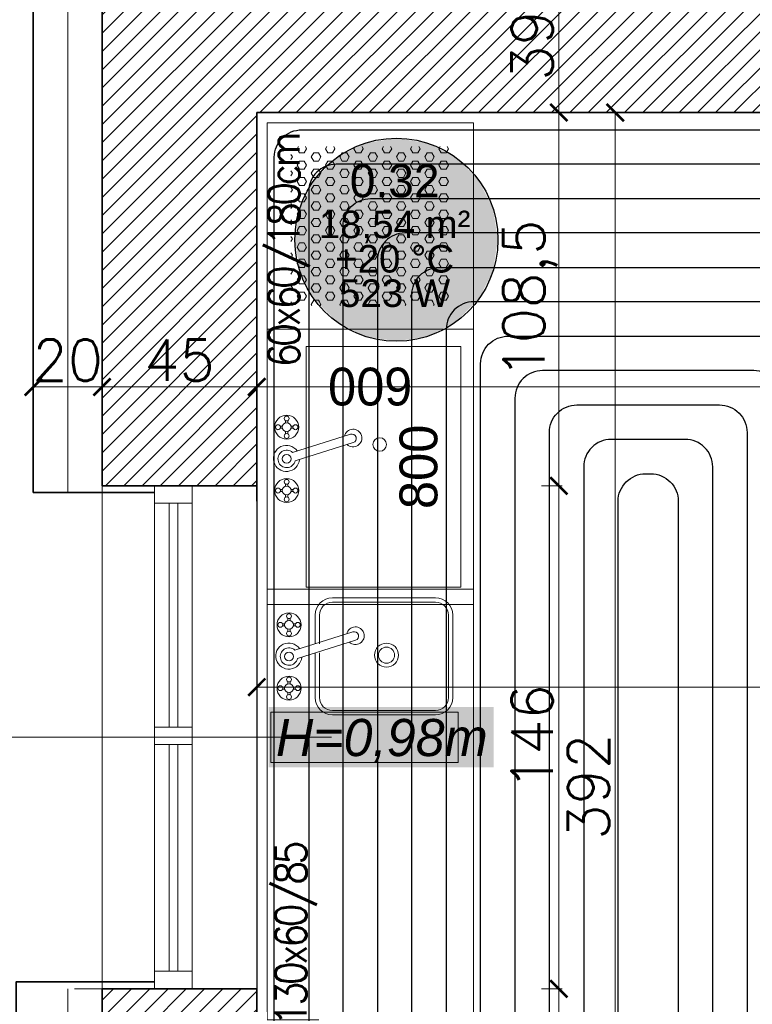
# Model space of a CAD drawing. Header units: millimetres. Extents: x -740 to 33545, y -26688 to 22494.
# Tile 98 of 256: x 8863 to 9076, y 10535 to 10822. Entities that reach past the tile are written whole.
import ezdxf
from ezdxf.enums import TextEntityAlignment as Align
from ezdxf.lldxf.tags import DXFTag

# ---------------------------------------------------------------- set-up
doc = ezdxf.new("R2010")
doc.units = ezdxf.units.MM
doc.header["$MEASUREMENT"] = 0
doc.layers.get('Defpoints').update_dxf_attribs({"color": 252})
doc.layers.add('_I_EKO_PODKLAD 3', color=252, linetype='Continuous')
for name, color, linetype, lineweight in [('A_istniejące ściany', 252, 'Continuous', 35), ('A_izolacja', 252, 'Continuous', 9), ('A_l.przerywana', 252, 'ICAD_ISO03W100', 9), ('A_okna wymieniane', 252, 'Continuous', 15), ('A_opisy', 252, 'Continuous', 15), ('A_wyposażenie', 252, 'Continuous', 9), ('l.wypełnien', 252, 'Continuous', 5), ('Nowe_820-G Rysunki Obrazki_Nr_pióra__1', 252, 'Continuous', 13), ('Nowe_820-G Rysunki Obrazki_Nr_pióra__23', 252, 'Continuous', 15), ('wymiarowanie', 252, 'Continuous', 9)]:
    doc.layers.add(name, color=color, linetype=linetype, lineweight=lineweight)
for name, color, linetype, lineweight, true_color in [('IS_Room (Automatic)', 7, 'Continuous', 25, 0x000000), ('IS_Strefa podłóg', 7, 'Continuous', 25, 0x008000), ('IS_Wężownica OChP', 7, 'Continuous', 25, 0x800080)]:
    doc.layers.add(name, color=color, linetype=linetype, lineweight=lineweight, true_color=true_color)
doc.styles.add('1-500', font='simplex.shx', dxfattribs={"width": 0.9, "height": 70})
doc.styles.add('Arial_____', font='arial.ttf')
doc.styles.add('ARIALL', font='GOTHIC.TTF', dxfattribs={"height": 40})
doc.styles.add('styl2', font='simplex.shx')
doc.linetypes.add('BATTING', pattern='A,0.00254,-2.54,[134,ltypeshp.shx,S=2.54,R=0,X=-2.54,Y=0],-5.08,[134,ltypeshp.shx,S=2.54,R=180,X=2.54,Y=0],-2.54', length=10.16254)
tags = doc.linetypes.add('ICAD_ISO03W100', pattern=[30, 12, -18]).pattern_tags.tags
tags[6:7] = [DXFTag(74, 4), DXFTag(75, 0), DXFTag(340, '0'), DXFTag(46, 1.0), DXFTag(50, 0.0), DXFTag(44, 0.0), DXFTag(45, 0.0)]
tags[4:5] = [DXFTag(74, 4), DXFTag(75, 0), DXFTag(340, '0'), DXFTag(46, 1.0), DXFTag(50, 0.0), DXFTag(44, 0.0), DXFTag(45, 0.0)]
doc.dimstyles.new('Skala 1-50', dxfattribs={"dimtxt": 12, "dimasz": 5, "dimexe": 1, "dimexo": 1, "dimgap": 1.5, "dimtad": 1, "dimdec": 1, "dimrnd": 0.5, "dimtxsty": 'styl2', "dimblk": 'ARCHTICK', "dimcen": 5, "dimadec": 0, "dimazin": 0, "dimtfac": 1, "dimtdec": 1, "dimtmove": 1, "dimatfit": 3, "dimldrblk": 'ARCHTICK', "dimfxl": 0, "dimlwd": -1, "dimlwe": -1, "dimarcsym": 0})
doc.dimstyles.new('Wymiary elementów w mm', dxfattribs={"dimscale": 0.5, "dimtxt": 14, "dimasz": 20, "dimexe": 0, "dimexo": 1, "dimgap": 3, "dimtad": 1, "dimdec": 0, "dimlfac": 10, "dimtxsty": 'Standard', "dimblk": 'OBLIQUE', "dimcen": 5, "dimse1": 1, "dimse2": 1, "dimsd1": 1, "dimsd2": 1, "dimclrd": 256, "dimclre": 256, "dimclrt": 252, "dimadec": 0, "dimazin": 0, "dimtfac": 1, "dimtdec": 0, "dimtmove": 0, "dimatfit": 3, "dimldrblk": 'OBLIQUE', "dimfxl": 0, "dimlwd": -1, "dimlwe": -1, "dimarcsym": 0})
pattern_1 = [(180, (8888.227, 6162.5679), (-6e-16, 2.3815699), [1.375, -2.75]), (60, (8888.227, 6162.5679), (2.0625, -1.1907849), [1.375, -2.75]), (120, (8886.852, 6162.5679), (2.0625, 1.1907849), [1.375, -2.75])]
pattern_2 = [(180, (8888.227, 6143.5154), (-6e-16, 2.3815699), [1.375, -2.75]), (60, (8888.227, 6143.5154), (2.0625, -1.1907849), [1.375, -2.75]), (120, (8886.852, 6143.5154), (2.0625, 1.1907849), [1.375, -2.75])]

# ---------------------------------------------------------------- blocks, each defined once
blk = doc.blocks.new('*D1112')
at = {"layer": 'Defpoints', "color": 0}
for p in [(9760.46, 5969.26), (9680.46, 5960.36), (9760.46, 5960.36)]:
    blk.add_point(p, dxfattribs=at)
at = {"layer": '_I_EKO_PODKLAD 3', "color": 252, "ltscale": 0.6, "insert": (9720.46, 5976.26), "char_height": 11, "attachment_point": 5}
blk.add_mtext('800', dxfattribs=at)
blk = doc.blocks.new('_Oblique')
at = {"color": 0, "linetype": 'ByBlock', "lineweight": -2}
blk.add_line((-0.5, -0.5), (0.5, 0.5), dxfattribs=at)
blk = doc.blocks.new('*D1113')
at = {"layer": 'Defpoints', "color": 0}
for p in [(9750.89, 6020.36), (9760.46, 6020.36), (9765.46, 5960.36)]:
    blk.add_point(p, dxfattribs=at)
at = {"layer": '_I_EKO_PODKLAD 3', "color": 252, "ltscale": 0.6, "insert": (9743.89, 5990.36), "char_height": 11, "attachment_point": 5, "rotation": 90}
blk.add_mtext('600', dxfattribs=at)
blk = doc.blocks.new('_ArchTick')
at = {"color": 0, "linetype": 'ByBlock', "const_width": 0.15}
blk.add_lwpolyline([(-0.5, -0.5), (0.5, 0.5)], dxfattribs=at)
blk = doc.blocks.new('*D1292')
at = {"layer": 'Defpoints', "color": 0}
for p in [(9021.46, 10794.52), (9036.45, 10794.52), (9028.53, 10402.52)]:
    blk.add_point(p, dxfattribs=at)
at = {"layer": 'wymiarowanie', "color": 0}
for p, q in [((9031.45, 10794.52), (9037.45, 10794.52)), ((9036.45, 10402.52), (9036.45, 10794.52)), ((9031.45, 10402.52), (9037.45, 10402.52))]:
    blk.add_line(p, q, dxfattribs=at)
at = {"layer": 'wymiarowanie', "color": 0, "xscale": 5, "yscale": 5, "zscale": 5}
for p, rotation in [((9036.45, 10794.52), 90), ((9036.45, 10402.52), 270)]:
    blk.add_blockref('_ArchTick', p, dxfattribs=dict(at, rotation=rotation))
at = {"layer": 'wymiarowanie', "color": 0, "insert": (9028.65, 10598.52), "char_height": 12, "attachment_point": 5, "rotation": 90, "style": 'styl2'}
blk.add_mtext('392', dxfattribs=at)
blk = doc.blocks.new('*D1293')
at = {"layer": 'Defpoints', "color": 0}
for p in [(9005.94, 10833.52), (9020.04, 10833.52), (9005.05, 10794.52)]:
    blk.add_point(p, dxfattribs=at)
at = {"layer": 'wymiarowanie', "color": 0}
for p, q in [((9015.04, 10833.52), (9021.04, 10833.52)), ((9020.04, 10794.52), (9020.04, 10833.52)), ((9015.04, 10794.52), (9021.04, 10794.52))]:
    blk.add_line(p, q, dxfattribs=at)
at = {"layer": 'wymiarowanie', "color": 0, "xscale": 5, "yscale": 5, "zscale": 5}
for p, rotation in [((9020.04, 10833.52), 90), ((9020.04, 10794.52), 270)]:
    blk.add_blockref('_ArchTick', p, dxfattribs=dict(at, rotation=rotation))
at = {"layer": 'wymiarowanie', "color": 0, "insert": (9012.24, 10814.02), "char_height": 12, "attachment_point": 5, "rotation": 90, "style": 'styl2'}
blk.add_mtext('39', dxfattribs=at)
blk = doc.blocks.new('A$C3D2D7F2A')
at = {"layer": '_I_EKO_PODKLAD 3', "lineweight": 13}
for p, q in [((46.42, 34), (16.42, 34)), ((46.42, 32.75), (16.42, 32.75)), ((11.42, 29), (11.42, 20.67)), ((12.67, 29), (12.67, 20.67)), ((50.17, 5), (50.17, 29)), ((51.42, 5), (51.42, 29)), ((11.42, 18.01), (11.42, 5)), ((12.67, 18.01), (12.67, 5)), ((16.42, 1.25), (46.42, 1.25)), ((16.42, 0), (46.42, 0))]:
    blk.add_line(p, q, dxfattribs=at)
at = {"layer": '_I_EKO_PODKLAD 3', "linetype": 'Continuous', "lineweight": 9}
for p, q in [((2.59, 26.48), (1.91, 26.48)), ((2.6, 25.84), (1.91, 25.84)), ((3.5, 27.37), (3.5, 28.06)), ((4.13, 27.38), (4.13, 28.06)), ((5.03, 26.48), (5.72, 26.48)), ((5.04, 25.84), (5.72, 25.84)), ((3.5, 24.93), (3.5, 24.25)), ((4.13, 24.94), (4.13, 24.25)), ((22.38, 24.12), (5.52, 18.82)), ((6.29, 16.4), (23.15, 21.7)), ((3.5, 8.96), (3.5, 9.65)), ((4.13, 8.97), (4.13, 9.65)), ((2.59, 8.06), (1.91, 8.06)), ((2.6, 7.43), (1.91, 7.43)), ((3.5, 6.52), (3.5, 5.84)), ((4.13, 6.53), (4.13, 5.84)), ((5.03, 8.06), (5.72, 8.06)), ((5.04, 7.43), (5.72, 7.43))]:
    blk.add_line(p, q, dxfattribs=at)
for centre, radius in [((3.81, 26.16), 3.49), ((3.81, 28.7), 0.71), ((1.27, 26.16), 0.71), ((3.81, 26.16), 1.27), ((6.35, 26.16), 0.71), ((3.81, 23.62), 0.71), ((3.81, 16.95), 1.27), ((3.81, 7.74), 3.49), ((3.81, 7.74), 1.27), ((3.81, 10.28), 0.71), ((1.27, 7.74), 0.71), ((3.81, 5.2), 0.71), ((6.35, 7.74), 0.71)]:
    blk.add_circle(centre, radius, dxfattribs=at)
at = {"layer": '_I_EKO_PODKLAD 3', "lineweight": 9}
for radius in [3.5, 2.35]:
    blk.add_circle((32.16, 17.35), radius, dxfattribs=at)
at = {"layer": '_I_EKO_PODKLAD 3', "lineweight": 13}
for centre, radius, start, end in [((16.42, 29), 5, 90, 180), ((16.42, 29), 3.75, 90, 180), ((46.42, 29), 5, 0, 90), ((46.42, 29), 3.75, 0, 90), ((16.42, 5), 5, 180, 270), ((16.42, 5), 3.75, 180, 270), ((46.42, 5), 5, 270, 0), ((46.42, 5), 3.75, 270, 0)]:
    blk.add_arc(centre, radius, start, end, dxfattribs=at)
at = {"layer": '_I_EKO_PODKLAD 3', "linetype": 'Continuous', "lineweight": 9}
for centre, radius, start, end in [((23.13, 23.02), 2.56, 227.2248, 167.6958), ((22.77, 22.91), 1.27, 287.4603, 107.4603), ((3.75, 17.08), 3.79, 34.7933, 355.5589), ((3.81, 16.95), 2.54, 47.8034, 347.2157)]:
    blk.add_arc(centre, radius, start, end, dxfattribs=at)
blk = doc.blocks.new('*D2064')
at = {"layer": 'Defpoints', "color": 0}
for p in [(8618.8, 10541.8), (8867.19, 10541.8), (8887.19, 10284.84)]:
    blk.add_point(p, dxfattribs=at)
at = {"layer": 'wymiarowanie', "color": 0}
for p, q in [((8623.8, 10541.8), (8617.8, 10541.8)), ((8618.8, 10284.84), (8618.8, 10541.8)), ((8623.8, 10284.84), (8617.8, 10284.84))]:
    blk.add_line(p, q, dxfattribs=at)
at = {"layer": 'wymiarowanie', "color": 0, "xscale": 5, "yscale": 5, "zscale": 5}
for p, rotation in [((8618.8, 10541.8), 90), ((8618.8, 10284.84), 270)]:
    blk.add_blockref('_ArchTick', p, dxfattribs=dict(at, rotation=rotation))
at = {"layer": 'wymiarowanie', "color": 0, "insert": (8611, 10413.32), "char_height": 12, "attachment_point": 5, "rotation": 90, "style": 'styl2'}
blk.add_mtext('257', dxfattribs=at)
blk = doc.blocks.new('*D2065')
at = {"layer": 'Defpoints', "color": 0}
for p in [(8618.8, 10684.04), (8877.19, 10684.04), (8867.19, 10541.8)]:
    blk.add_point(p, dxfattribs=at)
at = {"layer": 'wymiarowanie', "color": 0}
for p, q in [((8623.8, 10684.04), (8617.8, 10684.04)), ((8618.8, 10541.8), (8618.8, 10684.04)), ((8623.8, 10541.8), (8617.8, 10541.8))]:
    blk.add_line(p, q, dxfattribs=at)
at = {"layer": 'wymiarowanie', "color": 0, "xscale": 5, "yscale": 5, "zscale": 5}
for p, rotation in [((8618.8, 10684.04), 90), ((8618.8, 10541.8), 270)]:
    blk.add_blockref('_ArchTick', p, dxfattribs=dict(at, rotation=rotation))
at = {"layer": 'wymiarowanie', "color": 0, "insert": (8611.15, 10612.92), "char_height": 12, "attachment_point": 5, "rotation": 90, "style": 'styl2'}
blk.add_mtext('142', dxfattribs=at)
blk = doc.blocks.new('*D2067')
at = {"layer": 'Defpoints', "color": 0}
for p in [(8618.8, 11092.05), (8873.23, 11092.05), (8872.54, 10684.04)]:
    blk.add_point(p, dxfattribs=at)
at = {"layer": 'wymiarowanie', "color": 0}
for p, q in [((8623.8, 11092.05), (8617.8, 11092.05)), ((8618.8, 10684.04), (8618.8, 11092.05)), ((8623.8, 10684.04), (8617.8, 10684.04))]:
    blk.add_line(p, q, dxfattribs=at)
at = {"layer": 'wymiarowanie', "color": 0, "xscale": 5, "yscale": 5, "zscale": 5}
for p, rotation in [((8618.8, 11092.05), 90), ((8618.8, 10684.04), 270)]:
    blk.add_blockref('_ArchTick', p, dxfattribs=dict(at, rotation=rotation))
at = {"layer": 'wymiarowanie', "color": 0, "insert": (8611, 10888.05), "char_height": 12, "attachment_point": 5, "rotation": 90, "style": 'styl2'}
blk.add_mtext('408', dxfattribs=at)
blk = doc.blocks.new('*D2551')
at = {"layer": 'Defpoints', "color": 0}
for p in [(8932.19, 10737.08), (9266.19, 10737.08), (9266.19, 10714.75)]:
    blk.add_point(p, dxfattribs=at)
at = {"layer": 'wymiarowanie', "color": 0}
for p, q in [((8932.19, 10719.75), (8932.19, 10713.75)), ((9266.19, 10719.75), (9266.19, 10713.75)), ((8932.19, 10714.75), (9266.19, 10714.75))]:
    blk.add_line(p, q, dxfattribs=at)
at = {"layer": 'wymiarowanie', "color": 0, "xscale": 5, "yscale": 5, "zscale": 5, "rotation": 180}
blk.add_blockref('_ArchTick', (8932.19, 10714.75), dxfattribs=at)
at = {"layer": 'wymiarowanie', "color": 0, "xscale": 5, "yscale": 5, "zscale": 5}
blk.add_blockref('_ArchTick', (9266.19, 10714.75), dxfattribs=at)
at = {"layer": 'wymiarowanie', "color": 0, "insert": (9099.19, 10722.55), "char_height": 12, "attachment_point": 5, "style": 'styl2'}
blk.add_mtext('334', dxfattribs=at)
blk = doc.blocks.new('*D2563')
at = {"layer": 'Defpoints', "color": 0}
for p in [(8887.19, 10777.37), (8867.19, 10775.37), (8887.19, 10714.75)]:
    blk.add_point(p, dxfattribs=at)
at = {"layer": 'wymiarowanie', "color": 0}
for p, q in [((8867.19, 10719.75), (8867.19, 10713.75)), ((8887.19, 10719.75), (8887.19, 10713.75)), ((8867.19, 10714.75), (8887.19, 10714.75))]:
    blk.add_line(p, q, dxfattribs=at)
at = {"layer": 'wymiarowanie', "color": 0, "xscale": 5, "yscale": 5, "zscale": 5, "rotation": 180}
blk.add_blockref('_ArchTick', (8867.19, 10714.75), dxfattribs=at)
at = {"layer": 'wymiarowanie', "color": 0, "xscale": 5, "yscale": 5, "zscale": 5}
blk.add_blockref('_ArchTick', (8887.19, 10714.75), dxfattribs=at)
at = {"layer": 'wymiarowanie', "color": 0, "insert": (8877.19, 10722.55), "char_height": 12, "attachment_point": 5, "style": 'styl2'}
blk.add_mtext('20', dxfattribs=at)
blk = doc.blocks.new('*D2564')
at = {"layer": 'Defpoints', "color": 0}
for p in [(8887.19, 10777.37), (8932.19, 10777.37), (8932.19, 10714.75)]:
    blk.add_point(p, dxfattribs=at)
at = {"layer": 'wymiarowanie', "color": 0}
for p, q in [((8887.19, 10719.75), (8887.19, 10713.75)), ((8932.19, 10719.75), (8932.19, 10713.75)), ((8887.19, 10714.75), (8932.19, 10714.75))]:
    blk.add_line(p, q, dxfattribs=at)
at = {"layer": 'wymiarowanie', "color": 0, "xscale": 5, "yscale": 5, "zscale": 5, "rotation": 180}
blk.add_blockref('_ArchTick', (8887.19, 10714.75), dxfattribs=at)
at = {"layer": 'wymiarowanie', "color": 0, "xscale": 5, "yscale": 5, "zscale": 5}
blk.add_blockref('_ArchTick', (8932.19, 10714.75), dxfattribs=at)
at = {"layer": 'wymiarowanie', "color": 0, "insert": (8909.69, 10722.55), "char_height": 12, "attachment_point": 5, "style": 'styl2'}
blk.add_mtext('45', dxfattribs=at)
blk = doc.blocks.new('*D2565')
at = {"layer": 'Defpoints', "color": 0}
for p in [(9368.21, 10627.51), (8932.19, 10598.99), (9368.21, 10598.99)]:
    blk.add_point(p, dxfattribs=at)
at = {"layer": 'wymiarowanie', "color": 0}
for p, q in [((8932.19, 10622.51), (8932.19, 10628.51)), ((9368.21, 10622.51), (9368.21, 10628.51)), ((8932.19, 10627.51), (9368.21, 10627.51))]:
    blk.add_line(p, q, dxfattribs=at)
at = {"layer": 'wymiarowanie', "color": 0, "xscale": 5, "yscale": 5, "zscale": 5, "rotation": 180}
blk.add_blockref('_ArchTick', (8932.19, 10627.51), dxfattribs=at)
at = {"layer": 'wymiarowanie', "color": 0, "xscale": 5, "yscale": 5, "zscale": 5}
blk.add_blockref('_ArchTick', (9368.21, 10627.51), dxfattribs=at)
at = {"layer": 'wymiarowanie', "color": 0, "insert": (9150.2, 10635.31), "char_height": 12, "attachment_point": 5, "style": 'styl2'}
blk.add_mtext('436', dxfattribs=at)
blk = doc.blocks.new('*D2703')
at = {"layer": 'Defpoints', "color": 0}
for p in [(8932.19, 10794.52), (8932.19, 10686.04), (9020.04, 10686.04)]:
    blk.add_point(p, dxfattribs=at)
at = {"layer": 'wymiarowanie', "color": 0}
for p, q in [((9015.04, 10794.52), (9021.04, 10794.52)), ((9020.04, 10794.52), (9020.04, 10686.04)), ((9015.04, 10686.04), (9021.04, 10686.04))]:
    blk.add_line(p, q, dxfattribs=at)
at = {"layer": 'wymiarowanie', "color": 0, "xscale": 5, "yscale": 5, "zscale": 5}
for p, rotation in [((9020.04, 10794.52), 90), ((9020.04, 10686.04), 270)]:
    blk.add_blockref('_ArchTick', p, dxfattribs=dict(at, rotation=rotation))
at = {"layer": 'wymiarowanie', "color": 0, "insert": (9011.69, 10740.28), "char_height": 12, "attachment_point": 5, "rotation": 90, "style": 'styl2'}
blk.add_mtext('108,5', dxfattribs=at)
blk = doc.blocks.new('*D2704')
at = {"layer": 'Defpoints', "color": 0}
for p in [(8932.19, 10686.04), (8932.19, 10539.8), (9020.04, 10539.8)]:
    blk.add_point(p, dxfattribs=at)
at = {"layer": 'wymiarowanie', "color": 0}
for p, q in [((9015.04, 10686.04), (9021.04, 10686.04)), ((9020.04, 10686.04), (9020.04, 10539.8)), ((9015.04, 10539.8), (9021.04, 10539.8))]:
    blk.add_line(p, q, dxfattribs=at)
at = {"layer": 'wymiarowanie', "color": 0, "xscale": 5, "yscale": 5, "zscale": 5}
for p, rotation in [((9020.04, 10686.04), 90), ((9020.04, 10539.8), 270)]:
    blk.add_blockref('_ArchTick', p, dxfattribs=dict(at, rotation=rotation))
at = {"layer": 'wymiarowanie', "color": 0, "insert": (9012.24, 10612.92), "char_height": 12, "attachment_point": 5, "rotation": 90, "style": 'styl2'}
blk.add_mtext('146', dxfattribs=at)
blk = doc.blocks.new('*D2705')
at = {"layer": 'Defpoints', "color": 0}
for p in [(8932.19, 10539.8), (9000.02, 10402.82), (9020.04, 10402.82)]:
    blk.add_point(p, dxfattribs=at)
at = {"layer": 'wymiarowanie', "color": 0}
for p, q in [((9015.04, 10539.8), (9021.04, 10539.8)), ((9020.04, 10539.8), (9020.04, 10402.82)), ((9015.04, 10402.82), (9021.04, 10402.82))]:
    blk.add_line(p, q, dxfattribs=at)
at = {"layer": 'wymiarowanie', "color": 0, "xscale": 5, "yscale": 5, "zscale": 5}
for p, rotation in [((9020.04, 10539.8), 90), ((9020.04, 10402.82), 270)]:
    blk.add_blockref('_ArchTick', p, dxfattribs=dict(at, rotation=rotation))
at = {"layer": 'wymiarowanie', "color": 0, "insert": (9012.24, 10471.31), "char_height": 12, "attachment_point": 5, "rotation": 90, "style": 'styl2'}
blk.add_mtext('137', dxfattribs=at)
blk = doc.blocks.new('vffhbjk')
at = {"layer": '_I_EKO_PODKLAD 3', "lineweight": 9}
for p, q in [((9760.46, 6020.36), (9680.46, 6020.36)), ((9680.46, 6020.36), (9680.46, 5960.36)), ((9760.46, 5960.36), (9760.46, 6020.36)), ((9760.46, 6020.36), (9760.46, 5960.36)), ((9712.35, 6014.98), (9711.66, 6014.98)), ((9712.35, 6014.34), (9711.66, 6014.34)), ((9713.25, 6015.88), (9713.25, 6016.56)), ((9713.89, 6015.88), (9713.89, 6016.56)), ((9714.79, 6014.98), (9715.47, 6014.98)), ((9714.79, 6014.34), (9715.47, 6014.34)), ((9730.76, 6014.98), (9730.08, 6014.98)), ((9730.77, 6014.34), (9730.08, 6014.34)), ((9731.67, 6015.88), (9731.67, 6016.56)), ((9732.3, 6015.88), (9732.3, 6016.56)), ((9733.2, 6014.98), (9733.89, 6014.98)), ((9733.21, 6014.34), (9733.89, 6014.34)), ((9713.25, 6013.43), (9713.25, 6012.75)), ((9713.89, 6013.44), (9713.89, 6012.75)), ((9722.22, 6012.18), (9727.53, 5995.33)), ((9729.95, 5996.09), (9724.65, 6012.95)), ((9731.67, 6013.43), (9731.67, 6012.75)), ((9732.3, 6013.44), (9732.3, 6012.75)), ((9685.46, 6008.98), (9685.46, 5963.98)), ((9755.46, 6008.98), (9685.46, 6008.98)), ((9755.46, 5963.98), (9755.46, 6008.98)), ((9685.46, 5963.98), (9755.46, 5963.98)), ((9680.46, 5960.36), (9760.46, 5960.36))]:
    blk.add_line(p, q, dxfattribs=at)
for centre, radius in [((9713.57, 6014.66), 3.49), ((9713.57, 6017.2), 0.71), ((9731.98, 6014.66), 3.49), ((9731.98, 6017.2), 0.71), ((9711.03, 6014.66), 0.71), ((9713.57, 6014.66), 1.27), ((9716.11, 6014.66), 0.71), ((9722.78, 6014.66), 1.27), ((9729.44, 6014.66), 0.71), ((9731.98, 6014.66), 1.27), ((9734.52, 6014.66), 0.71), ((9713.57, 6012.12), 0.71), ((9731.98, 6012.12), 0.71), ((9726.96, 5987.6), 1.98)]:
    blk.add_circle(centre, radius, dxfattribs=at)
for centre, radius, start, end in [((9722.91, 6014.72), 3.79, 304.7933, 265.5589), ((9722.78, 6014.66), 2.54, 317.8034, 257.2157), ((9728.85, 5995.35), 2.56, 137.2248, 77.6958), ((9728.74, 5995.71), 1.27, 197.4603, 17.4603)]:
    blk.add_arc(centre, radius, start, end, dxfattribs=at)
at = {"layer": '_I_EKO_PODKLAD 3'}
dim = blk.add_linear_dim(base=(9750.89, 6020.36), p1=(9765.46, 5960.36), p2=(9760.46, 6020.36), angle=90, dimstyle='Wymiary elementów w mm', override={"dimtxt": 22}, dxfattribs=at)
dim.commit()
dim.dimension.update_dxf_attribs({"geometry": '*D1113', "text_midpoint": (9743.89, 5990.36)})
dim = blk.add_linear_dim(base=(9760.46, 5969.26), p1=(9680.46, 5960.36), p2=(9760.46, 5960.36), dimstyle='Wymiary elementów w mm', override={"dimtxt": 22}, dxfattribs=at)
dim.commit()
dim.dimension.update_dxf_attribs({"geometry": '*D1112', "text_midpoint": (9720.46, 5976.26)})

msp = doc.modelspace()

# ---------------------------------------------------------------- hatches: boundary and pattern name
at = {"layer": 'A_opisy', "ltscale": 0.3}
for points in [[(8935.62, 10621.68), (9001.08, 10621.68), (9001.08, 10604.16), (8935.62, 10604.16)], [(8936.24, 10620.22), (8990.79, 10620.22), (8990.79, 10605.62), (8936.24, 10605.62)], [(8936.24, 10620.22), (8990.79, 10620.22), (8990.79, 10605.62), (8936.24, 10605.62)], [(8936.24, 10620.22), (8990.79, 10620.22), (8990.79, 10605.62), (8936.24, 10605.62)]]:
    msp.add_hatch(color=256, dxfattribs=at).paths.add_polyline_path(points)
at = {"layer": 'A_wyposażenie', "lineweight": 9}
h = msp.add_hatch(dxfattribs=at)
h.set_pattern_fill('HEX', color=256, scale=11, angle=180, style=0)
h.set_pattern_definition(pattern_1)
h.paths.add_polyline_path([(8942.12, 10784.62), (8988.32, 10784.62), (8988.32, 10738.42), (8942.12, 10738.42)])
h = msp.add_hatch(dxfattribs=at)
h.set_pattern_fill('HEX', color=256, scale=11, angle=180, style=0)
h.set_pattern_definition(pattern_1)
h.paths.add_polyline_path([(8942.12, 10784.62), (8988.32, 10784.62), (8988.32, 10738.42), (8942.12, 10738.42)])
h = msp.add_hatch(dxfattribs=at)
h.set_pattern_fill('HEX', color=256, scale=11, angle=180, style=0)
h.set_pattern_definition(pattern_2)
h.paths.add_polyline_path([(8988.32, 10739.47), (8942.12, 10739.47), (8942.12, 10765.57), (8988.32, 10765.57)])
h = msp.add_hatch(dxfattribs=at)
h.set_pattern_fill('HEX', color=256, scale=11, angle=180, style=0)
h.set_pattern_definition(pattern_2)
h.paths.add_polyline_path([(8988.32, 10739.47), (8942.12, 10739.47), (8942.12, 10765.57), (8988.32, 10765.57)])
at = {"layer": 'IS_Room (Automatic)', "lineweight": 50, "true_color": 0xffffff, "transparency": 33554687}
msp.add_hatch(color=7, dxfattribs=at).paths.add_polyline_path([(9002.32, 10757.55), (9000.87, 10766.67), (8996.68, 10774.91), (8990.14, 10781.44), (8981.91, 10785.64), (8972.79, 10787.08), (8963.66, 10785.64), (8955.43, 10781.44), (8948.89, 10774.91), (8944.7, 10766.67), (8943.25, 10757.55), (8944.7, 10748.42), (8948.89, 10740.19), (8955.43, 10733.66), (8963.66, 10729.46), (8972.79, 10728.02), (8981.91, 10729.46), (8990.14, 10733.66), (8996.68, 10740.19), (9000.87, 10748.42)])
at = {"layer": 'l.wypełnien'}
h = msp.add_hatch(dxfattribs=at)
h.set_pattern_fill('ANSI31', color=256, scale=30, style=0)
edge = h.paths.add_edge_path()
edge.add_line((8932.19, 10920.7), (8932.19, 10978.67))
edge.add_line((8932.19, 10978.67), (8932.19, 11023.17))
edge.add_line((8932.19, 11023.17), (8932.19, 11086.55))
edge.add_line((8932.19, 11086.55), (8932.19, 11090.05))
edge.add_line((8932.19, 11090.05), (8887.19, 11090.05))
edge.add_line((8887.19, 11090.05), (8887.19, 10920.7))
edge.add_line((8887.19, 10920.7), (8932.19, 10920.7))
h.paths.add_polyline_path([(9644.52, 11095.63), (9645.19, 11095.63), (9645.19, 11322.32), (9879.19, 11322.32), (9879.19, 11234.32), (9924.19, 11234.32), (9924.19, 11368.7), (9592.09, 11368.7), (9506.19, 11368.7), (9506.19, 11323.52), (9604.19, 11323.52), (9604.19, 11095.63)])
h.paths.add_polyline_path([(8887.19, 10686.04), (8932.19, 10686.04), (8932.19, 10794.52), (9246.19, 10794.52), (9246.19, 10833.52), (9259.19, 10833.52), (9259.19, 10907.02), (9235.19, 10907.02), (9235.19, 10833.52), (8932.19, 10833.52), (8932.19, 10920.7), (8887.19, 10920.7)])
h.paths.add_polyline_path([(8975.77, 11323.52), (9235.19, 11323.52), (9259.19, 11323.52), (9360.94, 11323.52), (9360.94, 11368.7), (8975.77, 11368.7)])
h.paths.add_polyline_path([(8887.19, 11368.7), (8887.19, 11236.3), (8907.93, 11236.3), (8932.19, 11236.3), (8932.19, 11323.52), (8975.77, 11323.52), (8975.77, 11368.7)])
h.paths.add_polyline_path([(9604.19, 11095.63), (9644.52, 11095.63), (9644.52, 11090.06), (9645.19, 11090.06), (9645.19, 11005.43), (9612.19, 11005.43), (9612.19, 11018.43), (9604.19, 11018.43)])
h.paths.add_polyline_path([(9924.19, 11095.63), (9924.19, 11158.89), (9879.19, 11158.89), (9879.19, 11095.63)])
h.paths.add_polyline_path([(9246.19, 10833.52), (9246.19, 10794.52), (9266.19, 10794.52), (9266.19, 10833.52)])
h.paths.add_polyline_path([(9879.19, 11078.49), (9924.19, 11078.59), (9924.19, 11095.63), (9879.19, 11095.63)])
h.paths.add_polyline_path([(9259.19, 10907.02), (9259.19, 10927.02), (9250.18, 10927.02), (9235.19, 10927.02), (9235.19, 10907.02)])
h.paths.add_polyline_path([(9235.19, 11072.32), (9235.19, 11052.32), (9259.19, 11052.32), (9259.19, 11072.32)])
h.paths.add_polyline_path([(9235.19, 11029.02), (9250.18, 11029.02), (9259.19, 11029.02), (9259.19, 11035.15), (9259.19, 11049.02), (9235.19, 11049.02)])
h.paths.add_polyline_path([(9235.19, 11323.52), (9235.19, 11303.52), (9259.19, 11303.52), (9259.19, 11323.52)])
h.paths.add_polyline_path([(9235.19, 11186.92), (9259.19, 11186.92), (9259.19, 11186.92), (9259.19, 11191.52), (9259.19, 11199.52), (9259.19, 11199.52), (9235.19, 11199.52), (9235.19, 11191.52)])
h.paths.add_polyline_path([(9235.19, 11174.32), (9247.19, 11174.32), (9259.19, 11174.32), (9259.19, 11174.32), (9259.19, 11186.92), (9259.19, 11186.92), (9235.19, 11186.92), (9235.19, 11174.32)])
h.paths.add_polyline_path([(9259.19, 11049.02), (9259.19, 11051.92), (9259.19, 11052.32), (9235.19, 11052.32), (9235.19, 11049.02), (9259.19, 11049.02)])
h = msp.add_hatch(dxfattribs=at)
h.set_pattern_fill('ANSI31', color=256, scale=30, style=0)
h.paths.add_polyline_path([(8887.19, 10284.84), (8887.19, 10539.8), (8932.19, 10539.8), (8932.19, 10402.52), (9059.57, 10402.52), (9368.19, 10402.52), (9394.23, 10402.52), (9416.72, 10402.52), (9416.72, 10359.34), (9405.31, 10359.34), (9376.25, 10359.34), (8932.19, 10359.34), (8932.19, 10284.84)])
h.paths.add_polyline_path([(9871.19, 10801.99), (9871.19, 10791.99), (9878.23, 10791.99), (9890.23, 10791.99), (10052.23, 10791.99), (10052.23, 10564.52), (10066.23, 10564.52), (10066.23, 10706), (10066.23, 10711.93), (10066.23, 10711.98), (10066.23, 10728.73), (10066.23, 10765.23), (10066.23, 10776), (10066.23, 10781.93), (10066.23, 10781.98), (10066.23, 10781.93), (10066.23, 10776), (10066.22, 10776), (10066.23, 10781.93), (10066.23, 10781.98), (10066.23, 10791.99), (10125.49, 10791.99), (10125.49, 10808.08), (10125.49, 10819.93), (10125.49, 10834.32), (10058.81, 10834.32), (9924.19, 10834.32), (9924.19, 10862.32), (9879.19, 10862.32), (9879.19, 10834.32), (9871.19, 10834.32), (9871.19, 10801.99)])
h.paths.add_polyline_path([(9570.47, 10794.52), (9731.23, 10794.52), (9731.23, 10731.52), (9748.23, 10731.52), (9748.23, 10793.99), (9768.19, 10793.99), (9768.19, 10801.99), (9781.19, 10801.99), (9781.19, 10834.32), (9769.78, 10834.32), (9645.19, 10834.32), (9645.19, 10833.52), (9604.19, 10833.52), (9570.47, 10833.52)])
h.paths.add_polyline_path([(9394.23, 10794.52), (9428.47, 10794.52), (9428.47, 10833.52), (9388.19, 10833.52), (9388.19, 10794.52), (9394.23, 10794.52)])
h.paths.add_polyline_path([(9428.47, 10794.52), (9428.47, 10833.52), (9448.47, 10833.52), (9448.47, 10794.52)])
h.paths.add_polyline_path([(9550.47, 10794.52), (9570.47, 10794.52), (9570.47, 10833.52), (9550.47, 10833.52)])
h.paths.add_polyline_path([(9368.19, 10794.52), (9388.19, 10794.52), (9388.19, 10833.52), (9368.19, 10833.52)])
h.paths.add_polyline_path([(9604.19, 10833.52), (9604.19, 10849.32), (9645.19, 10849.32), (9645.19, 10833.52)])
h.paths.add_polyline_path([(9368.19, 10422.52), (9368.19, 10402.52), (9394.23, 10402.52), (9394.23, 10422.52)])
h.paths.add_polyline_path([(9368.19, 10774.52), (9394.23, 10774.52), (9394.23, 10794.52), (9368.19, 10794.52)])

# ---------------------------------------------------------------- linework, layer by layer
at = {"layer": 'A_istniejące ściany'}
for points in [[(8887.19, 11090.05), (8887.19, 10686.04)], [(8932.19, 10681.58), (8932.19, 10794.52)], [(8932.19, 10794.52), (9266.19, 10794.52)], [(8887.19, 10686.04), (8932.19, 10686.04)], [(8932.19, 10539.8), (8887.19, 10539.8)], [(8887.19, 10539.8), (8887.19, 10284.84)], [(8913.43, 10539.8), (8932.19, 10539.8)], [(8932.19, 10402.52), (8932.19, 10539.8)]]:
    msp.add_lwpolyline(points, dxfattribs=at)
at = {"layer": 'A_izolacja', "lineweight": 35}
for p, q in [((8902.43, 10684.04), (8867.19, 10684.04)), ((8902.43, 10541.8), (8867.19, 10541.8))]:
    msp.add_line(p, q, dxfattribs=at)
for points in [[(8867.19, 11092.05), (8867.19, 10684.04)], [(8867.19, 10541.8), (8865.19, 10541.8), (8862.19, 10541.8), (8862.19, 10521.8), (8867.19, 10521.8)]]:
    msp.add_lwpolyline(points, dxfattribs=at)
at = {"layer": 'A_izolacja', "linetype": 'BATTING', "ltscale": 0.1}
for points in [[(8877.19, 11090.05), (8877.19, 10684.04)], [(8877.19, 10539.8), (8877.19, 10282.84)]]:
    msp.add_lwpolyline(points, dxfattribs=at)
at = {"layer": 'A_l.przerywana', "ltscale": 0.3}
for points in [[(8887.19, 10539.8), (8887.19, 10686.04)], [(8932.19, 10686.04), (8932.19, 10539.8)]]:
    msp.add_lwpolyline(points, dxfattribs=at)
at = {"layer": 'A_okna wymieniane', "linetype": 'Continuous', "lineweight": 15}
for points in [[(8902.43, 10686.04), (8902.43, 10680.96)], [(8913.43, 10680.96), (8913.43, 10686.04)], [(8902.43, 10680.96), (8913.43, 10680.96)], [(8906.66, 10680.96), (8906.66, 10615.88)], [(8909.2, 10680.96), (8906.66, 10680.96)], [(8909.2, 10615.88), (8909.2, 10680.96)], [(8902.43, 10615.88), (8902.43, 10610.8)], [(8913.43, 10615.88), (8902.43, 10615.88)], [(8906.66, 10615.88), (8909.2, 10615.88)], [(8913.43, 10610.8), (8913.43, 10615.88)], [(8902.43, 10610.8), (8913.43, 10610.8)], [(8906.66, 10610.8), (8906.66, 10544.88)], [(8909.2, 10610.8), (8906.66, 10610.8)], [(8909.2, 10544.88), (8909.2, 10610.8)], [(8902.43, 10544.88), (8902.43, 10539.8)], [(8913.43, 10544.88), (8902.43, 10544.88)], [(8906.66, 10544.88), (8909.2, 10544.88)], [(8913.43, 10539.8), (8913.43, 10544.88)], [(8902.43, 10539.8), (8913.43, 10539.8)]]:
    msp.add_lwpolyline(points, dxfattribs=at)
at = {"layer": 'A_okna wymieniane', "linetype": 'Continuous', "lineweight": 13}
for points in [[(8902.43, 10615.88), (8902.43, 10684.46)], [(8913.43, 10684.46), (8913.43, 10615.88)], [(8902.43, 10539.8), (8902.43, 10610.8)], [(8913.43, 10610.8), (8913.43, 10539.8)]]:
    msp.add_lwpolyline(points, dxfattribs=at)
at = {"layer": 'A_opisy'}
msp.add_line((8820.45, 10612.92), (8953.92, 10612.92), dxfattribs=at)
at = {"layer": 'A_opisy', "ltscale": 0.3}
msp.add_lwpolyline([(8936.24, 10620.22), (8990.79, 10620.22), (8990.79, 10605.62), (8936.24, 10605.62)], close=True, dxfattribs=at)
msp.add_lwpolyline([(8936.24, 10620.22), (8990.79, 10620.22), (8990.79, 10605.62), (8936.24, 10605.62)], close=True, dxfattribs=at)
msp.add_lwpolyline([(8936.24, 10620.22), (8990.79, 10620.22), (8990.79, 10605.62), (8936.24, 10605.62)], close=True, dxfattribs=at)
msp.add_lwpolyline([(8936.24, 10620.22), (8990.79, 10620.22), (8990.79, 10605.62), (8936.24, 10605.62)], close=True, dxfattribs=at)
at = {"layer": 'A_wyposażenie'}
msp.add_line((8932.19, 10478.99), (8932.19, 10718.99), dxfattribs=at)
msp.add_line((8932.19, 10478.99), (8932.19, 10718.99), dxfattribs=at)
at = {"layer": 'A_wyposażenie', "ltscale": 1.5}
msp.add_lwpolyline([(8995.22, 10791.52), (8995.22, 10731.52), (8935.22, 10731.42), (8935.22, 10791.52)], close=True, dxfattribs=at)
at = {"layer": 'A_wyposażenie'}
msp.add_lwpolyline([(8995.19, 10655.99), (8935.19, 10655.99), (8935.19, 10530.76), (8995.19, 10530.76), (8995.19, 10655.99)], dxfattribs=at)
at = {"layer": 'IS_Room (Automatic)'}
msp.add_circle((8972.79, 10757.55), 29.53, dxfattribs=at)
at = {"layer": 'IS_Strefa podłóg', "extrusion": (0, 0, -1)}
msp.add_lwpolyline([(-9368.25, 10402.51), (-8932.28, 10402.51), (-8932.28, 10794.51), (-9259.27, 10794.51), (-9259.27, 10821.52), (-9368.29, 10821.52), (-9368.29, 10774.51), (-9394.49, 10774.51), (-9394.49, 10794.51), (-9431.62, 10794.51), (-9431.62, 10604.51), (-9368.24, 10604.51)], close=True, dxfattribs=at)
at = {"layer": 'IS_Wężownica OChP', "color": 12, "true_color": 0xc80000, "transparency": 33554687, "extrusion": (0, 0, -1)}
for points in [[(-8937.28, 10415.51), (-8937.28, 10781.51, 0.414214), (-8945.28, 10789.51), (-9146.78, 10789.51, 0.414214), (-9154.78, 10781.51), (-9154.78, 10435.51, 0.414214)], [(-9144.78, 10445.51), (-9144.78, 10771.51, -0.414214), (-9136.78, 10779.51), (-8955.28, 10779.51, -0.414214), (-8947.28, 10771.51), (-8947.28, 10425.51, -0.414213)], [(-8957.28, 10435.51), (-8957.28, 10761.51, 0.414214), (-8965.28, 10769.51), (-9126.78, 10769.51, 0.414214), (-9134.78, 10761.51), (-9134.78, 10455.51, 0.414214)], [(-9124.78, 10465.51), (-9124.78, 10751.51, -0.414214), (-9116.78, 10759.51), (-8975.28, 10759.51, -0.414214), (-8967.28, 10751.51), (-8967.28, 10445.51, -0.414214)], [(-8977.28, 10455.51), (-8977.28, 10741.51, 0.414214), (-8985.28, 10749.51), (-9106.78, 10749.51, 0.414214), (-9114.78, 10741.51), (-9114.78, 10475.51, 0.414214)], [(-9104.78, 10485.51), (-9104.78, 10731.51, -0.414214), (-9096.78, 10739.51), (-8995.28, 10739.51, -0.414214), (-8987.28, 10731.51), (-8987.28, 10465.51, -0.414214)], [(-8997.28, 10475.51), (-8997.28, 10721.51, 0.414214), (-9005.28, 10729.51), (-9086.78, 10729.51, 0.414214), (-9094.78, 10721.51), (-9094.78, 10495.51, 0.414213)], [(-9084.78, 10505.51), (-9084.78, 10711.51, -0.414214), (-9076.78, 10719.51), (-9015.28, 10719.51, -0.414214), (-9007.28, 10711.51), (-9007.28, 10485.51, -0.414214)], [(-9017.28, 10495.51), (-9017.28, 10701.51, 0.414214), (-9025.28, 10709.51), (-9066.78, 10709.51, 0.414214), (-9074.78, 10701.51), (-9074.78, 10515.51, 0.414214)], [(-9064.78, 10522.41), (-9064.78, 10691.51, -0.414214), (-9056.78, 10699.51), (-9035.28, 10699.51, -0.414214), (-9027.28, 10691.51), (-9027.28, 10505.51, -0.414214)], [(-9037.28, 10515.51), (-9037.28, 10681.51, 0.414214), (-9045.28, 10689.51), (-9046.78, 10689.51, 0.414214), (-9054.78, 10681.51), (-9054.78, 10522.41, -0.414213)]]:
    msp.add_lwpolyline(points, format="xyb", dxfattribs=at)
at = {"layer": 'Nowe_820-G Rysunki Obrazki_Nr_pióra__1', "linetype": 'Continuous', "lineweight": 13}
msp.add_lwpolyline([(8879.2, 10539.8), (8894.44, 10539.8)], dxfattribs=at)
at = {"layer": 'Nowe_820-G Rysunki Obrazki_Nr_pióra__23', "linetype": 'Continuous', "lineweight": 15}
msp.add_lwpolyline([(8887.19, 10686.04), (8932.19, 10686.04)], dxfattribs=at)
at = {"layer": 'wymiarowanie'}
msp.add_line((8995.19, 10655.99), (8995.19, 10405.52), dxfattribs=at)

# ---------------------------------------------------------------- block references
at = {"layer": 'A_wyposażenie', "ltscale": 1.5, "rotation": 90}
msp.add_blockref('vffhbjk', (14955.54, 971.06), dxfattribs=at)
at = {"layer": 'A_wyposażenie'}
msp.add_blockref('A$C3D2D7F2A', (8937.75, 10619.43), dxfattribs=at)

# ---------------------------------------------------------------- texts
at = {"layer": 'A_opisy', "ltscale": 0.3, "insert": (8937.73, 10618.23), "char_height": 10.8, "width": 109.7533, "attachment_point": 1, "style": 'ARIALL'}
msp.add_mtext('{\\fArial|b0|i1|c238|p34;H=0,98m}', dxfattribs=at)
at = {"layer": 'A_wyposażenie', "ltscale": 2, "char_height": 9, "width": 105.0162, "attachment_point": 3, "rotation": 89.9958, "style": '1-500'}
for s, insert in [('{\\T0.75;60x60/180cm}', (8935.63, 10787.46)), ('{\\T0.75;130x60/85}', (8937.61, 10581.83))]:
    msp.add_mtext(s, dxfattribs=dict(at, insert=insert))
at = {"layer": 'IS_Room (Automatic)', "style": 'Arial_____'}
msp.add_text('0.32', height=9.6, dxfattribs=at).set_placement((8972.28, 10767.01), align=Align.BOTTOM_CENTER)
for s, p in [('18,54 m²', (8972.28, 10762.01)), ('+20 °C', (8972.28, 10752.01)), ('523 W', (8972.28, 10742.01))]:
    msp.add_text(s, height=8, dxfattribs=at).set_placement(p, align=Align.MIDDLE_CENTER)
at = {"layer": 'wymiarowanie', "char_height": 12, "width": 621.5287, "attachment_point": 1}
for s, insert in [('\\pi621.52874;{\\fCentury Gothic|b0|i0|c238|p34;}\\P{\\fCentury Gothic|b0|i0|c238|p34;Daszek szklany systemowy o wym. 200 x 120 cm wykonany ze szkła }{\\fCentury Gothic|b0|i0|c238|p34;bezpiecznego 6.6.3 ESG/VSG}\\P{\\fCentury Gothic|b0|i0|c238|p34;mocowany na wspornikach w konstrukcji stalowej }\\P{\\fCentury Gothic|b0|i0|c238|p34;ocynkowancy i malowanych proszkowo w kolorze RAL 7016}', (2065.54, 10895.53)), ('\\pi202.60874;{\\fCentury Gothic|b0|i0|c238|p34;Pokrycie dachowe projektowana blachodachówka}\\P\\pi470.78474;{\\fCentury Gothic|b0|i0|c238|p34;w kolorze RAL 7016}', (5416.61, 10685.24))]:
    msp.add_mtext(s, dxfattribs=dict(at, insert=insert))

# ---------------------------------------------------------------- dimensions: what is measured, and where the dimension line sits
at = {"layer": 'wymiarowanie'}
for base, p1, p2, picture, middle in [((8618.8, 11092.05), (8872.54, 10684.04), (8873.23, 11092.05), '*D2067', (8611, 10888.05)), ((9020.04, 10833.52), (9005.05, 10794.52), (9005.94, 10833.52), '*D1293', (9012.24, 10814.02)), ((9020.04, 10686.04), (8932.19, 10794.52), (8932.19, 10686.04), '*D2703', (9011.69, 10740.28)), ((9036.45, 10794.52), (9028.53, 10402.52), (9021.46, 10794.52), '*D1292', (9028.65, 10598.52)), ((9020.04, 10539.8), (8932.19, 10686.04), (8932.19, 10539.8), '*D2704', (9012.24, 10612.92)), ((8618.8, 10684.04), (8867.19, 10541.8), (8877.19, 10684.04), '*D2065', (8611.15, 10612.92)), ((8618.8, 10541.8), (8887.19, 10284.84), (8867.19, 10541.8), '*D2064', (8611, 10413.32)), ((9020.04, 10402.82), (8932.19, 10539.8), (9000.02, 10402.82), '*D2705', (9012.24, 10471.31))]:
    dim = msp.add_linear_dim(base=base, p1=p1, p2=p2, angle=90, dimstyle='Skala 1-50', dxfattribs=at)
    dim.commit()
    dim.dimension.update_dxf_attribs({"geometry": picture, "text_midpoint": middle})
dim = msp.add_linear_dim(base=(8887.19, 10714.75), p1=(8867.19, 10775.37), p2=(8887.19, 10777.37), dimstyle='Skala 1-50', dxfattribs=at)
dim.commit()
dim.dimension.update_dxf_attribs({"geometry": '*D2563', "text_midpoint": (8877.19, 10714.75), "dimtype": 160})
for base, p1, p2, picture, middle in [((8932.19, 10714.75), (8887.19, 10777.37), (8932.19, 10777.37), '*D2564', (8909.69, 10722.55)), ((9266.19, 10714.75), (8932.19, 10737.08), (9266.19, 10737.08), '*D2551', (9099.19, 10722.55)), ((9368.21, 10627.51), (8932.19, 10598.99), (9368.21, 10598.99), '*D2565', (9150.2, 10635.31))]:
    dim = msp.add_linear_dim(base=base, p1=p1, p2=p2, dimstyle='Skala 1-50', dxfattribs=at)
    dim.commit()
    dim.dimension.update_dxf_attribs({"geometry": picture, "text_midpoint": middle})

doc.saveas('drawing.dxf')
